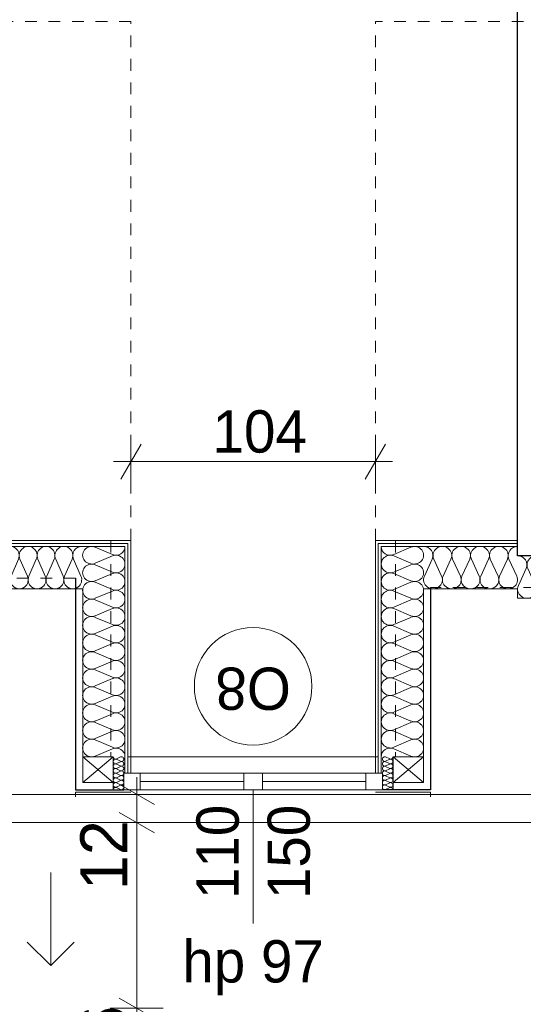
# Model space of a CAD drawing. Extents: x -145259 to -66341, y -2316 to 227384.
# Tile 112 of 141: x -98697 to -96555, y 168060 to 172251. Entities that reach past the tile are written whole.
import ezdxf

# ---------------------------------------------------------------- set-up
doc = ezdxf.new("R2010")
doc.units = 0
doc.header["$MEASUREMENT"] = 0
doc.linetypes.add('Hidden Line', pattern=[100, 50, -50])
doc.linetypes.add('Krawędzie ukryte', pattern=[150, 100, -50])
for name, color, linetype in [('Arch ocieplenie', 7, 'Continuous'), ('Arch wymiary', 7, 'Continuous'), ('Arch ściany działowe', 7, 'Continuous'), ('INWENT ODWODNIENIE', 7, 'Continuous')]:
    doc.layers.add(name, color=color, linetype=linetype)
for name, color, linetype, lineweight, true_color in [('Arch ocieplenie_Nr_Pióra__24', 7, 'Continuous', 13, 0x029e21), ('INWENT.ŚCIANY_Nr_Pióra__2', 7, 'Continuous', 13, 0x7f7f7f), ('Inwentaryzacja Konst._Nr_Pióra__3', 7, 'Continuous', 20, 0xff6600)]:
    doc.layers.add(name, color=color, linetype=linetype, lineweight=lineweight, true_color=true_color)
for name, color, linetype, lineweight in [('Arch opisy okien_Nr_Pióra__21', 7, 'Continuous', 13), ('Arch wymiary_Nr_Pióra__21', 7, 'Continuous', 13), ('Arch wymiary_Nr_Pióra__5', 7, 'Continuous', 13), ('Arch ściany działowe_Nr_Pióra__5', 7, 'Continuous', 13), ('INWENT DACH_Nr_Pióra__21', 7, 'Continuous', 13), ('INWENT ODWODNIENIE_Nr_Pióra__21', 7, 'Continuous', 13), ('INWENT ODWODNIENIE_Nr_Pióra__5', 7, 'Continuous', 13), ('INWENT OPISY_Nr_Pióra__21', 7, 'Continuous', 13), ('INWENT. OKNA_Nr_Pióra__21', 7, 'Continuous', 13), ('INWENT.ŚCIANY_Nr_Pióra__1', 7, 'Continuous', 25), ('INWENT.ŚCIANY_Nr_Pióra__20', 1, 'Continuous', 20)]:
    doc.layers.add(name, color=color, linetype=linetype, lineweight=lineweight)
doc.styles.add('GENERATED_STYLE_1', font='txt')
doc.styles.add('GENERATED_STYLE_2', font='txt')
doc.styles.add('GENERATED_STYLE_7', font='txt')
doc.styles.add('GENERATED_STYLE_8', font='txt')
doc.dimstyles.new('GENERATED_STYLE__2', dxfattribs={"dimtxt": 179.999995, "dimasz": 114, "dimexe": 0.18, "dimexo": 0, "dimgap": 0.09, "dimtad": 1, "dimtih": 1, "dimtoh": 1, "dimdec": 0, "dimlfac": 0.1, "dimzin": 0, "dimdsep": 46, "dimtxsty": 'GENERATED_STYLE_1', "dimblk": 'ARROWHEAD_2', "dimblk1": 'ARROWHEAD_2', "dimblk2": 'ARROWHEAD_2', "dimcen": 0.09, "dimclrd": 7, "dimclre": 7, "dimclrt": 7, "dimazin": 0, "dimtfac": 1, "dimtdec": 4, "dimtmove": 0, "dimatfit": 3, "dimfxl": 0, "dimtolj": 1, "dimtzin": 0, "dimarcsym": 0})
doc.dimstyles.new('GENERATED_STYLE__8', dxfattribs={"dimtxt": 200, "dimasz": 114, "dimexe": 0.18, "dimexo": 0, "dimgap": 0.09, "dimtad": 1, "dimdec": 0, "dimlfac": 0.1, "dimzin": 0, "dimdsep": 46, "dimtxsty": 'GENERATED_STYLE_2', "dimblk": 'ARROWHEAD_2', "dimblk1": 'ARROWHEAD_2', "dimblk2": 'ARROWHEAD_2', "dimcen": 0.09, "dimclrd": 7, "dimclre": 7, "dimclrt": 7, "dimazin": 0, "dimtfac": 1, "dimtdec": 4, "dimtmove": 2, "dimatfit": 3, "dimfxl": 0, "dimtolj": 1, "dimtzin": 0, "dimarcsym": 0})

# ---------------------------------------------------------------- blocks, each defined once
blk = doc.blocks.new('Ściana_704', base_point=(-98223.7, 170033.6))
at = {"layer": 'Arch ściany działowe_Nr_Pióra__5', "linetype": 'Continuous'}
for p, q in [((-98236.2, 170021.1), (-98236.2, 169043.6)), ((-98223.7, 169043.6), (-98223.7, 170033.6)), ((-98236.2, 169043.6), (-98223.7, 169043.6))]:
    blk.add_line(p, q, dxfattribs=at)
blk = doc.blocks.new('Ściana_705', base_point=(-98236.2, 170021.1))
at = {"layer": 'Arch ściany działowe_Nr_Pióra__5', "linetype": 'Continuous'}
for p, q in [((-98236.2, 169043.6), (-98236.2, 170021.1)), ((-98248.7, 170008.6), (-98248.7, 169043.6)), ((-98248.7, 169043.6), (-98236.2, 169043.6))]:
    blk.add_line(p, q, dxfattribs=at)
blk = doc.blocks.new('Ściana_706', base_point=(-97183.7, 170033.6))
at = {"layer": 'Arch ściany działowe_Nr_Pióra__5', "linetype": 'Continuous'}
for p, q in [((-97183.7, 170033.6), (-97183.7, 169043.6)), ((-97171.2, 169043.6), (-97171.2, 170021.1)), ((-97183.7, 169043.6), (-97171.2, 169043.6))]:
    blk.add_line(p, q, dxfattribs=at)
blk = doc.blocks.new('Ściana_707', base_point=(-97171.2, 170021.1))
at = {"layer": 'Arch ściany działowe_Nr_Pióra__5', "linetype": 'Continuous'}
for p, q in [((-97171.2, 170021.1), (-97171.2, 169043.6)), ((-97158.7, 169043.6), (-97158.7, 170008.6)), ((-97171.2, 169043.6), (-97158.7, 169043.6))]:
    blk.add_line(p, q, dxfattribs=at)
blk = doc.blocks.new('Ściana_768', base_point=(-98223.7, 170033.6))
at = {"layer": 'Arch ściany działowe_Nr_Pióra__5', "linetype": 'Continuous'}
for p, q in [((-98223.7, 170033.6), (-101293.7, 170033.6)), ((-101281.2, 170021.1), (-98236.2, 170021.1))]:
    blk.add_line(p, q, dxfattribs=at)
blk = doc.blocks.new('Ściana_769', base_point=(-98236.2, 170021.1))
at = {"layer": 'Arch ściany działowe_Nr_Pióra__5', "linetype": 'Continuous'}
for p, q in [((-98236.2, 170021.1), (-101281.2, 170021.1)), ((-101268.7, 170008.6), (-98248.7, 170008.6))]:
    blk.add_line(p, q, dxfattribs=at)
blk = doc.blocks.new('Ściana_770', base_point=(-96578.7, 170033.6))
at = {"layer": 'Arch ściany działowe_Nr_Pióra__5', "linetype": 'Continuous'}
for p, q in [((-96578.7, 170033.6), (-97183.7, 170033.6)), ((-97171.2, 170021.1), (-96578.7, 170021.1)), ((-96578.7, 170021.1), (-96578.7, 170033.6))]:
    blk.add_line(p, q, dxfattribs=at)
blk = doc.blocks.new('Ściana_771', base_point=(-96578.7, 170021.1))
at = {"layer": 'Arch ściany działowe_Nr_Pióra__5', "linetype": 'Continuous'}
for p, q in [((-96578.7, 170021.1), (-97171.2, 170021.1)), ((-96578.7, 170008.6), (-96578.7, 170021.1)), ((-97158.7, 170008.6), (-96578.7, 170008.6))]:
    blk.add_line(p, q, dxfattribs=at)
blk = doc.blocks.new('Izolacja cieplna 14_139', base_point=(-98248.7, 169113.6))
at = {"layer": 'Arch ocieplenie_Nr_Pióra__24', "linetype": 'Continuous'}
for p, q in [((-98302.4, 169974.4), (-98375.1, 170005.5)), ((-98375.1, 169937.2), (-98302.4, 169968.2)), ((-98302.4, 169899.9), (-98375.1, 169930.9)), ((-98375.1, 169862.6), (-98302.4, 169893.6)), ((-98302.4, 169825.3), (-98375.1, 169856.3)), ((-98375.1, 169788), (-98302.4, 169819)), ((-98302.4, 169750.7), (-98375.1, 169781.7)), ((-98375.1, 169713.4), (-98302.4, 169744.4)), ((-98302.4, 169676.1), (-98375.1, 169707.1)), ((-98375.1, 169638.8), (-98302.4, 169669.8)), ((-98302.4, 169601.5), (-98375.1, 169632.6)), ((-98375.1, 169564.2), (-98302.4, 169595.3)), ((-98302.4, 169526.9), (-98375.1, 169558)), ((-98375.1, 169489.7), (-98302.4, 169520.7)), ((-98302.4, 169452.4), (-98375.1, 169483.4)), ((-98375.1, 169415.1), (-98302.4, 169446.1)), ((-98302.4, 169377.8), (-98375.1, 169408.8)), ((-98375.1, 169340.5), (-98302.4, 169371.5)), ((-98302.4, 169303.2), (-98375.1, 169334.2)), ((-98375.1, 169265.9), (-98302.4, 169296.9)), ((-98302.4, 169228.6), (-98375.1, 169259.6)), ((-98375.1, 169191.3), (-98302.4, 169222.3)), ((-98302.4, 169154), (-98375.1, 169185.1)), ((-98375.1, 169116.7), (-98302.4, 169147.8))]:
    blk.add_line(p, q, dxfattribs=at)
for centre, start_param, end_param in [((-98390.5, 169971.3), 4.299595, 8.266775), ((-98287, 170008.6), 1.158004, 3.141593), ((-98287, 169934), 1.158004, 5.125183), ((-98390.5, 169896.7), 4.299595, 8.266775), ((-98287, 169859.4), 1.158004, 5.125183), ((-98390.5, 169822.1), 4.299595, 8.266775), ((-98287, 169784.9), 1.158004, 5.125183), ((-98390.5, 169747.6), 4.299595, 8.266775), ((-98287, 169710.3), 1.158004, 5.125183), ((-98390.5, 169673), 4.299595, 8.266775), ((-98287, 169635.7), 1.158004, 5.125183), ((-98390.5, 169598.4), 4.299595, 8.266775), ((-98287, 169561.1), 1.158004, 5.125183), ((-98390.5, 169523.8), 4.299595, 8.266775), ((-98287, 169486.5), 1.158004, 5.125183), ((-98390.5, 169449.2), 4.299595, 8.266775), ((-98287, 169411.9), 1.158004, 5.125183), ((-98390.5, 169374.6), 4.299595, 8.266775), ((-98390.5, 169300.1), 4.299595, 8.266775), ((-98287, 169337.4), 1.158004, 5.125183), ((-98287, 169262.8), 1.158004, 5.125183), ((-98390.5, 169225.5), 4.299595, 8.266775), ((-98287, 169188.2), 1.158004, 5.125183), ((-98390.5, 169150.9), 4.299595, 8.266775), ((-98287, 169113.6), 3.141593, 5.125182)]:
    blk.add_ellipse(centre, major_axis=(-38.3, 0), ratio=0.974129, start_param=start_param, end_param=end_param, dxfattribs=at)
blk = doc.blocks.new('Izolacja cieplna 14_140', base_point=(-97158.7, 169113.6))
at = {"layer": 'Arch ocieplenie_Nr_Pióra__24', "linetype": 'Continuous'}
for p, q in [((-97105.1, 169974.4), (-97032.4, 170005.5)), ((-97032.4, 169937.2), (-97105.1, 169968.2)), ((-97105.1, 169899.9), (-97032.4, 169930.9)), ((-97032.4, 169862.6), (-97105.1, 169893.6)), ((-97105.1, 169825.3), (-97032.4, 169856.3)), ((-97032.4, 169788), (-97105.1, 169819)), ((-97105.1, 169750.7), (-97032.4, 169781.7)), ((-97032.4, 169713.4), (-97105.1, 169744.4)), ((-97105.1, 169676.1), (-97032.4, 169707.1)), ((-97032.4, 169638.8), (-97105.1, 169669.8)), ((-97105.1, 169601.5), (-97032.4, 169632.6)), ((-97032.4, 169564.2), (-97105.1, 169595.3)), ((-97105.1, 169526.9), (-97032.4, 169558)), ((-97032.4, 169489.7), (-97105.1, 169520.7)), ((-97105.1, 169452.4), (-97032.4, 169483.4)), ((-97032.4, 169415.1), (-97105.1, 169446.1)), ((-97105.1, 169377.8), (-97032.4, 169408.8)), ((-97032.4, 169340.5), (-97105.1, 169371.5)), ((-97105.1, 169303.2), (-97032.4, 169334.2)), ((-97032.4, 169265.9), (-97105.1, 169296.9)), ((-97105.1, 169228.6), (-97032.4, 169259.6)), ((-97032.4, 169191.3), (-97105.1, 169222.3)), ((-97105.1, 169154), (-97032.4, 169185.1)), ((-97032.4, 169116.7), (-97105.1, 169147.8))]:
    blk.add_line(p, q, dxfattribs=at)
for centre, start_param, end_param in [((-97017, 169971.3), 1.158003, 5.125183), ((-97120.5, 169934), 4.299595, 8.266774), ((-97120.5, 170008.6), 0, 1.983589), ((-97017, 169896.7), 1.158003, 5.125183), ((-97120.5, 169859.4), 4.299595, 8.266774), ((-97017, 169822.1), 1.158003, 5.125183), ((-97120.5, 169784.9), 4.299595, 8.266774), ((-97017, 169747.6), 1.158003, 5.125183), ((-97120.5, 169710.3), 4.299595, 8.266774), ((-97120.5, 169635.7), 4.299595, 8.266774), ((-97017, 169673), 1.158003, 5.125183), ((-97017, 169598.4), 1.158003, 5.125183), ((-97120.5, 169561.1), 4.299595, 8.266774), ((-97017, 169523.8), 1.158003, 5.125183), ((-97120.5, 169486.5), 4.299595, 8.266774), ((-97017, 169449.2), 1.158003, 5.125183), ((-97120.5, 169411.9), 4.299595, 8.266774), ((-97017, 169374.6), 1.158003, 5.125183), ((-97120.5, 169337.4), 4.299595, 8.266774), ((-97017, 169300.1), 1.158003, 5.125183), ((-97120.5, 169262.8), 4.299595, 8.266774), ((-97017, 169225.5), 1.158003, 5.125183), ((-97120.5, 169188.2), 4.299595, 8.266774), ((-97017, 169150.9), 1.158003, 5.125183), ((-97120.5, 169113.6), 4.299596, 6.283185)]:
    blk.add_ellipse(centre, major_axis=(-38.3, 0), ratio=0.974129, start_param=start_param, end_param=end_param, dxfattribs=at)
blk = doc.blocks.new('Izolacja cieplna 14_141', base_point=(-97108.7, 168973.6))
at = {"layer": 'Arch ocieplenie_Nr_Pióra__24', "linetype": 'Continuous'}
for p, q in [((-97122.1, 169104.4), (-97140.3, 169112.8)), ((-97140.3, 169094.4), (-97122.1, 169102.8)), ((-97122.1, 169084.4), (-97140.3, 169092.8)), ((-97140.3, 169074.4), (-97122.1, 169082.8)), ((-97122.1, 169064.4), (-97140.3, 169072.8)), ((-97140.3, 169054.4), (-97122.1, 169062.8)), ((-97122.1, 169044.4), (-97140.3, 169052.8)), ((-97140.3, 169034.4), (-97122.1, 169042.8)), ((-97122.1, 169024.4), (-97140.3, 169032.8)), ((-97140.3, 169014.4), (-97122.1, 169022.8)), ((-97122.1, 169004.4), (-97140.3, 169012.8)), ((-97140.3, 168994.4), (-97122.1, 169002.8)), ((-97122.1, 168984.4), (-97140.3, 168992.8)), ((-97140.3, 168974.4), (-97122.1, 168982.8))]:
    blk.add_line(p, q, dxfattribs=at)
for centre, start_param, end_param in [((-97144.2, 169103.6), 5.870392, 9.837571), ((-97144.2, 169083.6), 5.870392, 9.837571), ((-97118.3, 169113.6), 2.7288, 4.712389), ((-97118.3, 169093.6), 2.7288, 6.695979), ((-97144.2, 169063.6), 5.870392, 9.837571), ((-97144.2, 169043.6), 5.870392, 9.837571), ((-97118.3, 169073.6), 2.7288, 6.695979), ((-97118.3, 169053.6), 2.7288, 6.695979), ((-97144.2, 169023.6), 5.870392, 9.837571), ((-97144.2, 169003.6), 5.870392, 9.837571), ((-97118.3, 169033.6), 2.7288, 6.695979), ((-97118.3, 169013.6), 2.7288, 6.695979), ((-97118.3, 168993.6), 2.7288, 6.695979), ((-97144.2, 168983.6), 5.870392, 9.837571), ((-97118.3, 168973.6), 4.712389, 6.695979)]:
    blk.add_ellipse(centre, major_axis=(0, 10), ratio=0.957061, start_param=start_param, end_param=end_param, dxfattribs=at)
blk = doc.blocks.new('Izolacja cieplna 14_142', base_point=(-98298.7, 168973.6))
at = {"layer": 'Arch ocieplenie_Nr_Pióra__24', "linetype": 'Continuous'}
for p, q in [((-98285.3, 169104.4), (-98267.1, 169112.8)), ((-98267.1, 169094.4), (-98285.3, 169102.8)), ((-98285.3, 169084.4), (-98267.1, 169092.8)), ((-98267.1, 169074.4), (-98285.3, 169082.8)), ((-98285.3, 169064.4), (-98267.1, 169072.8)), ((-98267.1, 169054.4), (-98285.3, 169062.8)), ((-98285.3, 169044.4), (-98267.1, 169052.8)), ((-98267.1, 169034.4), (-98285.3, 169042.8)), ((-98285.3, 169024.4), (-98267.1, 169032.8)), ((-98267.1, 169014.4), (-98285.3, 169022.8)), ((-98285.3, 169004.4), (-98267.1, 169012.8)), ((-98267.1, 168994.4), (-98285.3, 169002.8)), ((-98285.3, 168984.4), (-98267.1, 168992.8)), ((-98267.1, 168974.4), (-98285.3, 168982.8))]:
    blk.add_line(p, q, dxfattribs=at)
for centre, start_param, end_param in [((-98289.2, 169093.6), 5.870392, 9.837571), ((-98289.2, 169113.6), 1.570796, 3.554385), ((-98263.3, 169103.6), 2.728799, 6.695979), ((-98263.3, 169083.6), 2.728799, 6.695979), ((-98289.2, 169073.6), 5.870392, 9.837571), ((-98289.2, 169053.6), 5.870392, 9.837571), ((-98263.3, 169063.6), 2.728799, 6.695979), ((-98263.3, 169043.6), 2.728799, 6.695979), ((-98289.2, 169033.6), 5.870392, 9.837571), ((-98289.2, 169013.6), 5.870392, 9.837571), ((-98289.2, 168993.6), 5.870392, 9.837571), ((-98263.3, 169023.6), 2.728799, 6.695979), ((-98263.3, 169003.6), 2.728799, 6.695979), ((-98289.2, 168973.6), 5.870392, 7.853982), ((-98263.3, 168983.6), 2.728799, 6.695979)]:
    blk.add_ellipse(centre, major_axis=(0, 10), ratio=0.957061, start_param=start_param, end_param=end_param, dxfattribs=at)
blk = doc.blocks.new('Izolacja cieplna 14_175', base_point=(-101088.7, 170008.6))
at = {"layer": 'Arch ocieplenie_Nr_Pióra__24', "linetype": 'Continuous'}
for p, q in [((-101085.6, 169882.2), (-101054, 169955)), ((-101047.6, 169955), (-101016, 169882.2)), ((-101009.7, 169882.2), (-100978.1, 169955)), ((-100971.7, 169955), (-100940.2, 169882.2)), ((-100933.8, 169882.2), (-100902.2, 169955)), ((-100895.8, 169955), (-100864.3, 169882.2)), ((-100857.9, 169882.2), (-100826.3, 169955)), ((-100820, 169955), (-100788.4, 169882.2)), ((-100782, 169882.2), (-100750.5, 169955)), ((-100744.1, 169955), (-100712.5, 169882.2)), ((-100706.1, 169882.2), (-100674.6, 169955)), ((-100668.2, 169955), (-100636.6, 169882.2)), ((-100630.3, 169882.2), (-100598.7, 169955)), ((-100592.3, 169955), (-100560.8, 169882.2)), ((-100554.4, 169882.2), (-100522.8, 169955)), ((-100516.4, 169955), (-100484.9, 169882.2)), ((-100478.5, 169882.2), (-100446.9, 169955)), ((-100440.6, 169955), (-100409, 169882.2)), ((-100402.6, 169882.2), (-100371, 169955)), ((-100364.7, 169955), (-100333.1, 169882.2)), ((-100326.7, 169882.2), (-100295.2, 169955)), ((-100288.8, 169955), (-100257.2, 169882.2)), ((-100250.8, 169882.2), (-100219.3, 169955)), ((-100212.9, 169955), (-100181.3, 169882.2)), ((-100175, 169882.2), (-100143.4, 169955)), ((-100137, 169955), (-100105.5, 169882.2)), ((-100099.1, 169882.2), (-100067.5, 169955)), ((-100061.1, 169955), (-100029.6, 169882.2)), ((-100023.2, 169882.2), (-99991.6, 169955)), ((-99985.3, 169955), (-99953.7, 169882.2)), ((-99947.3, 169882.2), (-99915.8, 169955)), ((-99909.4, 169955), (-99877.8, 169882.2)), ((-99871.4, 169882.2), (-99839.9, 169955)), ((-99833.5, 169955), (-99801.9, 169882.2)), ((-99795.6, 169882.2), (-99764, 169955)), ((-99757.6, 169955), (-99726, 169882.2)), ((-99719.7, 169882.2), (-99688.1, 169955)), ((-99681.7, 169955), (-99650.2, 169882.2)), ((-99643.8, 169882.2), (-99612.2, 169955)), ((-99605.8, 169955), (-99574.3, 169882.2)), ((-99567.9, 169882.2), (-99536.3, 169955)), ((-99530, 169955), (-99498.4, 169882.2)), ((-99492, 169882.2), (-99460.5, 169955)), ((-99454.1, 169955), (-99422.5, 169882.2)), ((-99416.1, 169882.2), (-99384.6, 169955)), ((-99378.2, 169955), (-99346.6, 169882.2)), ((-99340.3, 169882.2), (-99308.7, 169955)), ((-99302.3, 169955), (-99270.8, 169882.2)), ((-99264.4, 169882.2), (-99232.8, 169955)), ((-99226.4, 169955), (-99194.9, 169882.2)), ((-99188.5, 169882.2), (-99156.9, 169955)), ((-99150.6, 169955), (-99119, 169882.2)), ((-99112.6, 169882.2), (-99081, 169955)), ((-99074.7, 169955), (-99043.1, 169882.2)), ((-99036.7, 169882.2), (-99005.2, 169955)), ((-98998.8, 169955), (-98967.2, 169882.2)), ((-98960.8, 169882.2), (-98929.3, 169955)), ((-98922.9, 169955), (-98891.3, 169882.2)), ((-98885, 169882.2), (-98853.4, 169955)), ((-98847, 169955), (-98815.5, 169882.2)), ((-98809.1, 169882.2), (-98777.5, 169955)), ((-98771.1, 169955), (-98739.6, 169882.2)), ((-98733.2, 169882.2), (-98701.6, 169955)), ((-98695.3, 169955), (-98663.7, 169882.2)), ((-98657.3, 169882.2), (-98625.8, 169955)), ((-98619.4, 169955), (-98587.8, 169882.2)), ((-98581.4, 169882.2), (-98549.9, 169955)), ((-98543.5, 169955), (-98511.9, 169882.2)), ((-98505.6, 169882.2), (-98474, 169955)), ((-98467.6, 169955), (-98436, 169882.2))]:
    blk.add_line(p, q, dxfattribs=at)
for centre, start_param, end_param in [((-101012.9, 169970.3), 4.299595, 8.266774), ((-100937, 169970.3), 4.299595, 8.266774), ((-100861.1, 169970.3), 4.299595, 8.266774), ((-100785.2, 169970.3), 4.299595, 8.266774), ((-100709.3, 169970.3), 4.299595, 8.266774), ((-100633.4, 169970.3), 4.299595, 8.266774), ((-100557.6, 169970.3), 4.299595, 8.266774), ((-100481.7, 169970.3), 4.299595, 8.266774), ((-100405.8, 169970.3), 4.299595, 8.266774), ((-100329.9, 169970.3), 4.299595, 8.266774), ((-100254, 169970.3), 4.299595, 8.266774), ((-100178.2, 169970.3), 4.299595, 8.266774), ((-100102.3, 169970.3), 4.299595, 8.266774), ((-100026.4, 169970.3), 4.299595, 8.266774), ((-99950.5, 169970.3), 4.299595, 8.266774), ((-99874.6, 169970.3), 4.299595, 8.266774), ((-99798.7, 169970.3), 4.299595, 8.266774), ((-99722.9, 169970.3), 4.299595, 8.266774), ((-99647, 169970.3), 4.299595, 8.266774), ((-99571.1, 169970.3), 4.299595, 8.266774), ((-99495.2, 169970.3), 4.299595, 8.266774), ((-99419.3, 169970.3), 4.299595, 8.266774), ((-99343.4, 169970.3), 4.299595, 8.266774), ((-99267.6, 169970.3), 4.299595, 8.266774), ((-99191.7, 169970.3), 4.299595, 8.266774), ((-99115.8, 169970.3), 4.299595, 8.266774), ((-99039.9, 169970.3), 4.299595, 8.266774), ((-98964, 169970.3), 4.299595, 8.266774), ((-98888.2, 169970.3), 4.299595, 8.266774), ((-98812.3, 169970.3), 4.299595, 8.266774), ((-98736.4, 169970.3), 4.299595, 8.266774), ((-98660.5, 169970.3), 4.299595, 8.266774), ((-98584.6, 169970.3), 4.299595, 8.266774), ((-98508.7, 169970.3), 4.299595, 8.266774), ((-101088.7, 169970.3), 4.299596, 6.283185), ((-98432.9, 169970.3), 0, 1.983589), ((-101050.8, 169866.9), 1.158003, 5.125183), ((-100974.9, 169866.9), 1.158003, 5.125183), ((-100899, 169866.9), 1.158003, 5.125183), ((-100823.2, 169866.9), 1.158003, 5.125183), ((-100747.3, 169866.9), 1.158003, 5.125183), ((-100671.4, 169866.9), 1.158003, 5.125183), ((-100595.5, 169866.9), 1.158003, 5.125183), ((-100519.6, 169866.9), 1.158003, 5.125183), ((-100443.7, 169866.9), 1.158003, 5.125183), ((-100367.9, 169866.9), 1.158003, 5.125183), ((-100292, 169866.9), 1.158003, 5.125183), ((-100216.1, 169866.9), 1.158003, 5.125183), ((-100140.2, 169866.9), 1.158003, 5.125183), ((-100064.3, 169866.9), 1.158003, 5.125183), ((-99988.4, 169866.9), 1.158003, 5.125183), ((-99912.6, 169866.9), 1.158003, 5.125183), ((-99836.7, 169866.9), 1.158003, 5.125183), ((-99760.8, 169866.9), 1.158003, 5.125183), ((-99684.9, 169866.9), 1.158003, 5.125183), ((-99609, 169866.9), 1.158003, 5.125183), ((-99533.2, 169866.9), 1.158003, 5.125183), ((-99457.3, 169866.9), 1.158003, 5.125183), ((-99381.4, 169866.9), 1.158003, 5.125183), ((-99305.5, 169866.9), 1.158003, 5.125183), ((-99229.6, 169866.9), 1.158003, 5.125183), ((-99153.7, 169866.9), 1.158003, 5.125183), ((-99077.9, 169866.9), 1.158003, 5.125183), ((-99002, 169866.9), 1.158003, 5.125183), ((-98926.1, 169866.9), 1.158003, 5.125183), ((-98850.2, 169866.9), 1.158003, 5.125183), ((-98774.3, 169866.9), 1.158003, 5.125183), ((-98698.4, 169866.9), 1.158003, 5.125183), ((-98622.6, 169866.9), 1.158003, 5.125183), ((-98546.7, 169866.9), 1.158003, 5.125183), ((-98470.8, 169866.9), 1.158003, 5.125183)]:
    blk.add_ellipse(centre, major_axis=(0, 38.3), ratio=0.991094, start_param=start_param, end_param=end_param, dxfattribs=at)
blk = doc.blocks.new('Izolacja cieplna 14_176', base_point=(-96978.7, 170008.6))
at = {"layer": 'Arch ocieplenie_Nr_Pióra__24', "linetype": 'Continuous'}
for p, q in [((-96975.4, 169882.2), (-96942.1, 169955)), ((-96935.4, 169955), (-96902.1, 169882.2)), ((-96895.4, 169882.2), (-96862.1, 169955)), ((-96855.4, 169955), (-96822.1, 169882.2)), ((-96815.4, 169882.2), (-96782.1, 169955)), ((-96775.4, 169955), (-96742.1, 169882.2)), ((-96735.4, 169882.2), (-96702.1, 169955)), ((-96695.4, 169955), (-96662.1, 169882.2)), ((-96655.4, 169882.2), (-96622.1, 169955)), ((-96615.4, 169955), (-96582.1, 169882.2))]:
    blk.add_line(p, q, dxfattribs=at)
for centre, start_param, end_param in [((-96898.7, 169970.3), 5.870392, 9.837571), ((-96818.7, 169970.3), 5.870392, 9.837571), ((-96738.7, 169970.3), 5.870392, 9.837571), ((-96658.7, 169970.3), 5.870392, 9.837571), ((-96978.7, 169970.3), 5.870392, 7.853982), ((-96578.7, 169970.3), 1.570796, 3.554385), ((-96938.7, 169866.9), 2.728799, 6.695979), ((-96858.7, 169866.9), 2.728799, 6.695979), ((-96778.7, 169866.9), 2.728799, 6.695979), ((-96698.7, 169866.9), 2.728799, 6.695979), ((-96618.7, 169866.9), 2.728799, 6.695979)]:
    blk.add_ellipse(centre, major_axis=(40, 0), ratio=0.957051, start_param=start_param, end_param=end_param, dxfattribs=at)
blk = doc.blocks.new('Izolacja cieplna 14_177', base_point=(-96578.7, 169968.6))
at = {"layer": 'Arch ocieplenie_Nr_Pióra__24', "linetype": 'Continuous'}
for p, q in [((-96575.4, 169842.2), (-96542.1, 169915)), ((-96535.4, 169915), (-96502.1, 169842.2)), ((-96495.4, 169842.2), (-96462.1, 169915)), ((-96455.4, 169915), (-96422.1, 169842.2)), ((-96415.4, 169842.2), (-96382.1, 169915)), ((-96375.4, 169915), (-96342.1, 169842.2)), ((-96335.4, 169842.2), (-96302.1, 169915)), ((-96295.4, 169915), (-96262.1, 169842.2)), ((-96255.4, 169842.2), (-96222.1, 169915)), ((-96215.4, 169915), (-96182.1, 169842.2)), ((-96175.4, 169842.2), (-96142.1, 169915)), ((-96135.4, 169915), (-96102.1, 169842.2)), ((-96095.4, 169842.2), (-96062.1, 169915)), ((-96055.4, 169915), (-96022.1, 169842.2)), ((-96015.4, 169842.2), (-95982.1, 169915)), ((-95975.4, 169915), (-95942.1, 169842.2)), ((-95935.4, 169842.2), (-95902.1, 169915)), ((-95895.4, 169915), (-95862.1, 169842.2))]:
    blk.add_line(p, q, dxfattribs=at)
for centre, start_param, end_param in [((-96578.7, 169930.3), 5.870392, 7.853982), ((-96498.7, 169930.3), 5.870392, 9.837571), ((-96418.7, 169930.3), 5.870392, 9.837571), ((-96338.7, 169930.3), 5.870392, 9.837571), ((-96258.7, 169930.3), 5.870392, 9.837571), ((-96178.7, 169930.3), 5.870392, 9.837571), ((-96098.7, 169930.3), 5.870392, 9.837571), ((-96018.7, 169930.3), 5.870392, 9.837571), ((-95938.7, 169930.3), 5.870392, 9.837571), ((-95858.7, 169930.3), 1.570796, 3.554385), ((-96538.7, 169826.9), 2.728799, 6.695979), ((-96458.7, 169826.9), 2.728799, 6.695979), ((-96378.7, 169826.9), 2.728799, 6.695979), ((-96298.7, 169826.9), 2.728799, 6.695979), ((-96218.7, 169826.9), 2.728799, 6.695979), ((-96138.7, 169826.9), 2.728799, 6.695979), ((-96058.7, 169826.9), 2.728799, 6.695979), ((-95978.7, 169826.9), 2.728799, 6.695979), ((-95898.7, 169826.9), 2.728799, 6.695979)]:
    blk.add_ellipse(centre, major_axis=(40, 0), ratio=0.957051, start_param=start_param, end_param=end_param, dxfattribs=at)
blk = doc.blocks.new('Linia_105', base_point=(-98564.2, 168620.8))
at = {"layer": 'INWENT ODWODNIENIE_Nr_Pióra__21', "linetype": 'Continuous'}
for q in [(-98664.2, 168325.1), (-98464.2, 168325.1)]:
    blk.add_line((-98564.2, 168225.1), q, dxfattribs=at)
at = {"layer": 'INWENT ODWODNIENIE_Nr_Pióra__5', "linetype": 'Continuous'}
blk.add_line((-98564.2, 168620.8), (-98564.2, 168225.1), dxfattribs=at)
blk = doc.blocks.new('*D1571')
at = {"layer": 'Arch wymiary_Nr_Pióra__5', "linetype": 'Continuous'}
for p, q in [((-98223.7, 170257.2), (-98223.7, 170482.2)), ((-97183.7, 170257.2), (-97183.7, 170482.2)), ((-98180.4, 170444.7), (-98267, 170294.7)), ((-97227, 170294.7), (-97140.4, 170444.7)), ((-98297.1, 170369.7), (-98223.7, 170369.7)), ((-98223.7, 170369.7), (-97183.7, 170369.7)), ((-97183.7, 170369.7), (-97110.4, 170369.7))]:
    blk.add_line(p, q, dxfattribs=at)
at = {"layer": 'Arch wymiary_Nr_Pióra__21', "insert": (-97876.5, 170405.7), "char_height": 180, "attachment_point": 7, "style": 'GENERATED_STYLE_1'}
blk.add_mtext('{104}', dxfattribs=at)
blk = doc.blocks.new('ARROWHEAD_2')
at = {"color": 0, "linetype": 'Continuous', "lineweight": 0}
for p, q in [((-0.378, -0.655), (0.378, 0.655)), ((0, 0), (-1, 0))]:
    blk.add_line(p, q, dxfattribs=at)
blk = doc.blocks.new('*D1621')
at = {"layer": 'Arch wymiary_Nr_Pióra__5', "linetype": 'Continuous'}
for p, q in [((-98273.8, 168876.9), (-98123.8, 168790.3)), ((-98086.3, 168833.6), (-98311.3, 168833.6)), ((-98198.8, 168043.6), (-98198.8, 168833.6)), ((-98273.8, 168086.9), (-98123.8, 168000.3)), ((-98086.3, 168043.6), (-98311.3, 168043.6)), ((-98198.8, 167970.3), (-98198.8, 168043.6))]:
    blk.add_line(p, q, dxfattribs=at)
at = {"layer": 'Arch wymiary_Nr_Pióra__5', "char_height": 200, "attachment_point": 7, "rotation": 90, "style": 'GENERATED_STYLE_2'}
for s, insert in [('{12}', (-98238.8, 168546)), ('{76}', (-98238.8, 167756))]:
    blk.add_mtext(s, dxfattribs=dict(at, insert=insert))
blk = doc.blocks.new('*D1622')
at = {"layer": 'Arch wymiary_Nr_Pióra__5', "linetype": 'Continuous'}
for p, q in [((-98198.8, 168953.6), (-98198.8, 169027)), ((-98123.8, 168910.3), (-98273.8, 168996.9)), ((-98086.3, 168953.6), (-98311.3, 168953.6)), ((-98198.8, 168833.6), (-98198.8, 168953.6)), ((-98273.8, 168876.9), (-98123.8, 168790.3)), ((-98086.3, 168833.6), (-98311.3, 168833.6))]:
    blk.add_line(p, q, dxfattribs=at)
at = {"layer": 'Arch wymiary_Nr_Pióra__5', "char_height": 200, "attachment_point": 7, "rotation": 90, "style": 'GENERATED_STYLE_2'}
for s, insert in [('{12}', (-98238.8, 168546)), ('{76}', (-98238.8, 167756))]:
    blk.add_mtext(s, dxfattribs=dict(at, insert=insert))

msp = doc.modelspace()

# ---------------------------------------------------------------- linework, layer by layer
at = {"layer": 'Arch ocieplenie_Nr_Pióra__24', "linetype": 'Continuous'}
for p, q in [((-101088.7, 169828.6), (-98428.7, 169828.6)), ((-98428.7, 169113.6), (-98428.7, 169828.6)), ((-96978.7, 169113.6), (-96978.7, 169828.6)), ((-96978.7, 169828.6), (-96578.7, 169828.6)), ((-96578.7, 169828.6), (-96578.7, 169788.6)), ((-96578.7, 169788.6), (-95858.7, 169788.6)), ((-98298.7, 168973.6), (-98298.7, 169003.6)), ((-97108.7, 168973.6), (-97108.7, 169003.6))]:
    msp.add_line(p, q, dxfattribs=at)
at = {"layer": 'Arch opisy okien_Nr_Pióra__21', "linetype": 'Continuous'}
msp.add_circle((-97703.7, 169413.6), 250, dxfattribs=at)
at = {"layer": 'INWENT DACH_Nr_Pióra__21', "linetype": 'Hidden Line'}
for p, q in [((-98223.7, 172243.6), (-101293.7, 172243.6)), ((-98223.7, 170033.6), (-98223.7, 172243.6)), ((-97183.7, 170033.6), (-97183.7, 172243.6)), ((-95653.7, 172243.6), (-97183.7, 172243.6))]:
    msp.add_line(p, q, dxfattribs=at)
at = {"layer": 'INWENT OPISY_Nr_Pióra__21', "linetype": 'Continuous'}
msp.add_line((-97703.7, 168973.6), (-97703.7, 168403.6), dxfattribs=at)
at = {"layer": 'INWENT. OKNA_Nr_Pióra__21', "linetype": 'Continuous'}
for p, q in [((-98428.7, 169113.6), (-98428.7, 169003.6)), ((-98298.7, 169113.6), (-98428.7, 169113.6)), ((-98428.7, 169113.6), (-98298.7, 169003.6)), ((-98428.7, 169003.6), (-98298.7, 169113.6)), ((-98298.7, 169003.6), (-98298.7, 169113.6)), ((-97173.7, 169113.6), (-98233.7, 169113.6)), ((-96978.7, 169003.6), (-97108.7, 169113.6)), ((-96978.7, 169113.6), (-97108.7, 169003.6)), ((-97108.7, 169113.6), (-96978.7, 169113.6)), ((-97108.7, 169003.6), (-97108.7, 169113.6)), ((-96978.7, 169113.6), (-96978.7, 169003.6)), ((-98253.7, 169043.6), (-97153.7, 169043.6)), ((-98253.7, 168973.6), (-98253.7, 169043.6)), ((-98183.7, 168973.6), (-98183.7, 169043.6)), ((-97743.7, 169008.6), (-98183.7, 169008.6)), ((-97743.7, 168973.6), (-97743.7, 169043.6)), ((-97663.7, 168973.6), (-97663.7, 169043.6)), ((-97223.7, 169008.6), (-97663.7, 169008.6)), ((-97223.7, 168973.6), (-97223.7, 169043.6)), ((-97153.7, 168973.6), (-97153.7, 169043.6)), ((-98428.7, 169003.6), (-98298.7, 169003.6)), ((-97153.7, 168973.6), (-98253.7, 168973.6)), ((-96978.7, 169003.6), (-97108.7, 169003.6))]:
    msp.add_line(p, q, dxfattribs=at)
at = {"layer": 'INWENT.ŚCIANY_Nr_Pióra__1', "linetype": 'Continuous'}
for p, q in [((-96578.7, 169968.6), (-96578.7, 174703.6)), ((-96298.7, 169968.6), (-96578.7, 169968.6)), ((-98458.7, 169873.6), (-98458.7, 168973.6)), ((-96948.7, 169833.6), (-96948.7, 168973.6)), ((-98458.7, 168973.6), (-98253.7, 168973.6)), ((-96948.7, 168973.6), (-97153.7, 168973.6))]:
    msp.add_line(p, q, dxfattribs=at)
at = {"layer": 'INWENT.ŚCIANY_Nr_Pióra__2', "linetype": 'Hidden Line'}
for p, q in [((-98308.7, 170033.6), (-98308.7, 169113.6)), ((-97098.7, 170033.6), (-97098.7, 169113.6)), ((-98458.7, 169873.6), (-101058.7, 169873.6)), ((-95903.7, 169833.6), (-96948.7, 169833.6))]:
    msp.add_line(p, q, dxfattribs=at)
at = {"layer": 'INWENT.ŚCIANY_Nr_Pióra__20', "linetype": 'Continuous'}
for p, q in [((-98458.7, 168963.6), (-98458.7, 168943.6)), ((-98223.7, 168963.6), (-98458.7, 168963.6)), ((-97183.7, 168963.6), (-96948.7, 168963.6)), ((-96948.7, 168963.6), (-96948.7, 168943.6))]:
    msp.add_line(p, q, dxfattribs=at)
at = {"layer": 'Inwentaryzacja Konst._Nr_Pióra__3', "linetype": 'Continuous'}
for p, q in [((-117978.7, 168953.6), (-96608.7, 168953.6)), ((-117978.7, 168833.6), (-96608.7, 168833.6))]:
    msp.add_line(p, q, dxfattribs=at)
at = {"layer": 'Inwentaryzacja Konst._Nr_Pióra__3', "linetype": 'Krawędzie ukryte'}
for p, q in [((-96608.7, 168953.6), (-93458.7, 168953.6)), ((-96608.7, 168833.6), (-93458.7, 168833.6))]:
    msp.add_line(p, q, dxfattribs=at)

# ---------------------------------------------------------------- block references
at = {"layer": 'Arch ocieplenie', "color": 104, "linetype": 'Continuous', "lineweight": 20, "true_color": 0x029e21}
for name, p in [('Izolacja cieplna 14_175', (-101088.7, 170008.6)), ('Izolacja cieplna 14_139', (-98248.7, 169113.6)), ('Izolacja cieplna 14_140', (-97158.7, 169113.6)), ('Izolacja cieplna 14_176', (-96978.7, 170008.6)), ('Izolacja cieplna 14_177', (-96578.7, 169968.6)), ('Izolacja cieplna 14_142', (-98298.7, 168973.6)), ('Izolacja cieplna 14_141', (-97108.7, 168973.6))]:
    msp.add_blockref(name, p, dxfattribs=at)
at = {"layer": 'Arch ściany działowe'}
for name, p in [('Ściana_768', (-98223.7, 170033.6)), ('Ściana_769', (-98236.2, 170021.1)), ('Ściana_705', (-98236.2, 170021.1)), ('Ściana_704', (-98223.7, 170033.6)), ('Ściana_706', (-97183.7, 170033.6)), ('Ściana_770', (-96578.7, 170033.6)), ('Ściana_707', (-97171.2, 170021.1)), ('Ściana_771', (-96578.7, 170021.1))]:
    msp.add_blockref(name, p, dxfattribs=at)
at = {"layer": 'INWENT ODWODNIENIE', "linetype": 'Continuous'}
msp.add_blockref('Linia_105', (-98564.2, 168620.8), dxfattribs=at)

# ---------------------------------------------------------------- texts
at = {"layer": 'Arch opisy okien_Nr_Pióra__21', "linetype": 'Continuous', "insert": (-97703.7, 169313.3), "char_height": 180, "attachment_point": 2, "rotation": 180, "style": 'GENERATED_STYLE_8'}
msp.add_mtext('{O8}', dxfattribs=at)
at = {"layer": 'INWENT OPISY_Nr_Pióra__21', "linetype": 'Continuous', "insert": (-97944.9, 168708.6), "char_height": 180, "width": 1346.334, "attachment_point": 2, "rotation": 90, "line_spacing_factor": 1.008452, "style": 'GENERATED_STYLE_7'}
msp.add_mtext('{110\\P150}', dxfattribs=at)
at = {"layer": 'INWENT OPISY_Nr_Pióra__21', "linetype": 'Continuous', "insert": (-97703.7, 168333), "char_height": 180, "attachment_point": 2, "style": 'GENERATED_STYLE_7'}
msp.add_mtext('{hp 97}', dxfattribs=at)

# ---------------------------------------------------------------- dimensions: what is measured, and where the dimension line sits
at = {"layer": 'Arch wymiary', "linetype": 'Continuous'}
dim = msp.add_linear_dim(base=(-98223.7, 170369.7), p1=(-98223.7, 170656.8), p2=(-97183.7, 170450.2), dimstyle='GENERATED_STYLE__2', dxfattribs=at)
dim.commit()
dim.dimension.update_dxf_attribs({"geometry": '*D1571', "text_midpoint": (-97671.6, 170495.7)})
dim = msp.add_linear_dim(base=(-98198.8, 168043.6), p1=(-98226.6, 168833.6), p2=(-98208.1, 168953.6), angle=90, dimstyle='GENERATED_STYLE__8', dxfattribs=at)
dim.commit()
dim.dimension.update_dxf_attribs({"geometry": '*D1622', "text_midpoint": (-98338.8, 168697.8)})
dim = msp.add_linear_dim(base=(-98198.8, 168043.6), p1=(-98002.4, 168043.6), p2=(-98226.6, 168833.6), angle=90, text='76', dimstyle='GENERATED_STYLE__8', dxfattribs=at)
dim.commit()
dim.dimension.update_dxf_attribs({"geometry": '*D1621', "text_midpoint": (-98338.8, 167907.8)})

doc.saveas('drawing.dxf')
